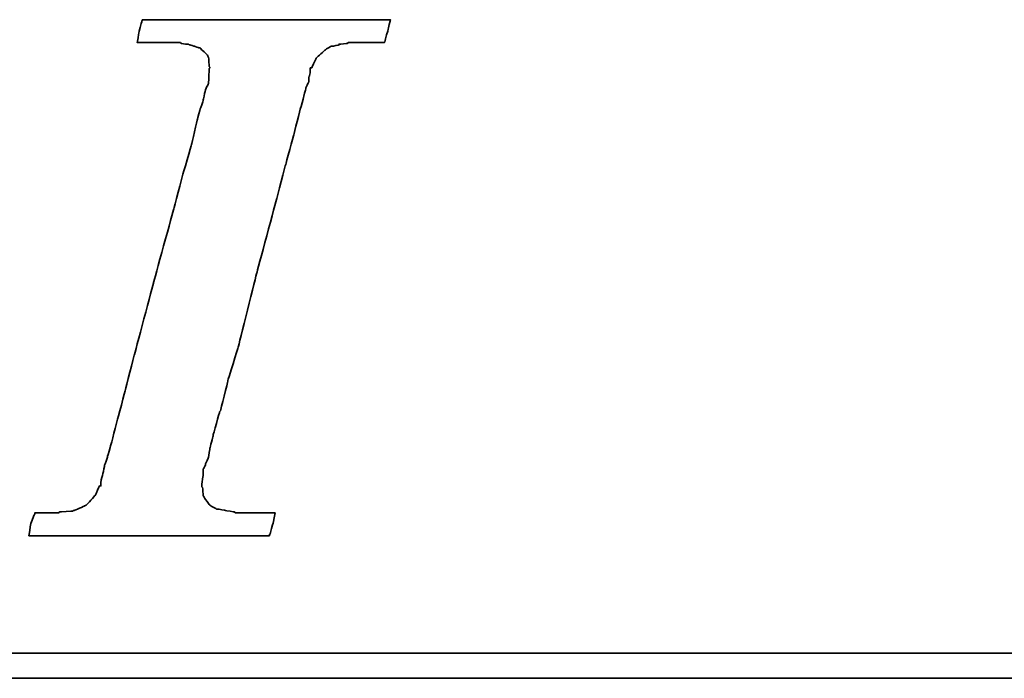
# Model space of a CAD drawing. Header units: millimetres. Extents: x -24 to 264, y 297 to 404.
# Tile 31 of 48: x 201.87 to 205.23, y 330.88 to 333.12. Entities that reach past the tile are written whole.
import ezdxf

# ---------------------------------------------------------------- set-up
doc = ezdxf.new("R2010")
doc.units = ezdxf.units.MM
doc.layers.add('DIM', color=4, linetype='Continuous')
doc.layers.add('layer 1', color=7, linetype='Continuous')

# ---------------------------------------------------------------- blocks, each defined once
blk = doc.blocks.new('TBI MOTION logo(完整正式版)')
at = {"layer": 'layer 1', "color": 22, "lineweight": 35}
for points, knots in [([(-40.59125, -7.94375), (-40.59125, -7.94375), (-40.97375, -7.94375), (-40.97375, -7.94375), (-40.97375, -7.94375), (-40.97375, -7.94375), (-41.38125, -7.94375), (-41.38125, -7.94375), (-41.38125, -7.94375), (-41.38125, -7.94375), (-41.54875, -7.94375), (-41.54875, -7.94375), (-41.54875, -7.94375), (-41.54875, -7.94375), (-41.59875, -7.94375), (-41.59875, -7.94375), (-41.59875, -7.94375), (-41.59875, -7.94375), (-41.88375, -7.94375), (-41.88375, -7.94375), (-41.88375, -7.94375), (-41.88375, -7.94375), (-41.90875, -7.91875), (-41.90875, -7.91875), (-41.90875, -7.91875), (-41.90875, -7.91875), (-42.19875, -7.87125), (-42.19875, -7.87125), (-42.19875, -7.87125), (-42.19875, -7.87125), (-42.43875, -7.82375), (-42.43875, -7.82375), (-42.43875, -7.82375), (-42.43875, -7.82375), (-42.45875, -7.82375), (-42.45875, -7.82375), (-42.45875, -7.82375), (-42.45875, -7.82375), (-42.48625, -7.82375), (-42.48625, -7.82375), (-42.48625, -7.82375), (-42.48625, -7.82375), (-42.67625, -7.72375), (-42.67625, -7.72375), (-42.67625, -7.72375), (-42.67625, -7.72375), (-42.70125, -7.70375), (-42.70125, -7.70375), (-42.70125, -7.70375), (-42.70125, -7.70375), (-42.72375, -7.67875), (-42.72375, -7.67875), (-42.72375, -7.67875), (-42.72375, -7.67875), (-42.86875, -7.48875), (-42.86875, -7.48875), (-42.86875, -7.48875), (-42.86875, -7.48875), (-42.89375, -7.43875), (-42.89375, -7.43875), (-42.89375, -7.43875), (-42.89375, -7.43875), (-42.91875, -7.38875), (-42.91875, -7.38875), (-42.91875, -7.38875), (-42.91875, -7.38875), (-42.93875, -7.12875), (-42.93875, -7.12875), (-42.93875, -7.12875), (-42.93875, -7.12875), (-42.96375, -7.10375), (-42.96375, -7.10375), (-42.96375, -7.10375), (-42.96375, -7.10375), (-42.96375, -7.05375), (-42.96375, -7.05375), (-42.96375, -7.05375), (-42.96375, -7.05375), (-42.96375, -7.00875), (-42.96375, -7.00875), (-42.96375, -7.00875), (-42.96375, -7.00875), (-42.91875, -6.69625), (-42.91875, -6.69625), (-42.91875, -6.69625), (-42.91875, -6.69625), (-42.91875, -6.62375), (-42.91875, -6.62375), (-42.91875, -6.62375), (-42.91875, -6.62375), (-42.91875, -6.59625), (-42.91875, -6.59625), (-42.91875, -6.59625), (-42.91875, -6.59625), (-42.91875, -6.57375), (-42.91875, -6.57375), (-42.91875, -6.57375), (-42.91875, -6.57375), (-42.91875, -6.52875), (-42.91875, -6.52875), (-42.91875, -6.52875), (-42.91875, -6.52875), (-42.89375, -6.50375), (-42.89375, -6.50375), (-42.89375, -6.50375), (-42.89375, -6.50375), (-42.84375, -6.38375), (-42.84375, -6.38375), (-42.84375, -6.38375), (-42.84375, -6.38375), (-42.84375, -6.35875), (-42.84375, -6.35875), (-42.84375, -6.35875), (-42.84375, -6.35875), (-42.74625, -6.14375), (-42.74625, -6.14375), (-42.74625, -6.14375), (-42.74625, -6.14375), (-42.70125, -5.85375), (-42.70125, -5.85375), (-42.70125, -5.85375), (-42.70125, -5.85375), (-42.60375, -5.47125), (-42.60375, -5.47125), (-42.60375, -5.47125), (-42.60375, -5.47125), (-42.60375, -5.44875), (-42.60375, -5.44875), (-42.60375, -5.44875), (-42.60375, -5.44875), (-42.38875, -4.67875), (-42.38875, -4.67875), (-42.38875, -4.67875), (-42.38875, -4.67875), (-42.36375, -4.65375), (-42.36375, -4.65375), (-42.36375, -4.65375), (-42.36375, -4.65375), (-42.12375, -3.69625), (-42.12375, -3.69625), (-42.12375, -3.69625), (-42.12375, -3.69625), (-42.12375, -3.67374), (-42.12375, -3.67374), (-42.12375, -3.67374), (-42.12375, -3.67374), (-41.78875, -2.59374), (-41.78875, -2.59374), (-41.78875, -2.59374), (-41.78875, -2.59374), (-41.18875, -0.19375), (-41.18875, -0.19375), (-41.18875, -0.19375), (-41.18875, -0.19375), (-40.54375, 2.20624), (-40.54375, 2.20624), (-40.54375, 2.20624), (-40.54375, 2.20624), (-40.25375, 3.30875), (-40.25375, 3.30875), (-40.25375, 3.30875), (-40.25375, 3.30875), (-39.98875, 4.27125), (-39.98875, 4.27125), (-39.98875, 4.27125), (-39.98875, 4.27125), (-39.77375, 5.13125), (-39.77375, 5.13125), (-39.77375, 5.13125), (-39.77375, 5.13125), (-39.67875, 5.47125), (-39.67875, 5.47125), (-39.67875, 5.47125), (-39.67875, 5.47125), (-39.60375, 5.75625), (-39.60375, 5.75625), (-39.60375, 5.75625), (-39.60375, 5.75625), (-39.60375, 5.78125), (-39.60375, 5.78125), (-39.60375, 5.78125), (-39.60375, 5.78125), (-39.50875, 5.97125), (-39.50875, 5.97125), (-39.50875, 5.97125), (-39.50875, 5.97125), (-39.50875, 6.13875), (-39.50875, 6.13875), (-39.50875, 6.13875), (-39.50875, 6.13875), (-39.48625, 6.16625), (-39.48625, 6.16625), (-39.48625, 6.16625), (-39.48625, 6.16625), (-39.46125, 6.28625), (-39.46125, 6.28625), (-39.46125, 6.28625), (-39.46125, 6.28625), (-39.46125, 6.42625), (-39.46125, 6.42625), (-39.46125, 6.42625), (-39.46125, 6.42625), (-39.41375, 6.42625), (-39.41375, 6.42625), (-39.41375, 6.42625), (-39.41375, 6.42625), (-39.29375, 6.69125), (-39.29375, 6.69125), (-39.29375, 6.69125), (-39.29375, 6.69125), (-39.26875, 6.74125), (-39.26875, 6.74125), (-39.26875, 6.74125), (-39.26875, 6.74125), (-39.24375, 6.76625), (-39.24375, 6.76625), (-39.24375, 6.76625), (-39.24375, 6.76625), (-38.98375, 7.00624), (-38.98375, 7.00624), (-38.98375, 7.00624), (-38.98375, 7.00624), (-38.95625, 7.02624), (-38.95625, 7.02624), (-38.95625, 7.02624), (-38.95625, 7.02624), (-38.78875, 7.12624), (-38.78875, 7.12624), (-38.78875, 7.12624), (-38.78875, 7.12624), (-38.76375, 7.12624), (-38.76375, 7.12624), (-38.76375, 7.12624), (-38.76375, 7.12624), (-38.74375, 7.12624), (-38.74375, 7.12624), (-38.74375, 7.12624), (-38.74375, 7.12624), (-38.52875, 7.17125), (-38.52875, 7.17125), (-38.52875, 7.17125), (-38.52875, 7.17125), (-38.52875, 7.19624), (-38.52875, 7.19624), (-38.52875, 7.19624), (-38.52875, 7.19624), (-38.50375, 7.19624), (-38.50375, 7.19624), (-38.50375, 7.19624), (-38.50375, 7.19624), (-38.26125, 7.21875), (-38.26125, 7.21875), (-38.26125, 7.21875), (-38.26125, 7.21875), (-38.23875, 7.24624), (-38.23875, 7.24624), (-38.23875, 7.24624), (-38.23875, 7.24624), (-38.21625, 7.24624), (-38.21625, 7.24624), (-38.21625, 7.24624), (-38.21625, 7.24624), (-38.18875, 7.24624), (-38.18875, 7.24624), (-38.18875, 7.24624), (-38.18875, 7.24624), (-37.90375, 7.24624), (-37.90375, 7.24624), (-37.90375, 7.24624), (-37.90375, 7.24624), (-37.85375, 7.24624), (-37.85375, 7.24624), (-37.85375, 7.24624), (-37.85375, 7.24624), (-37.75875, 7.24624), (-37.75875, 7.24624), (-37.75875, 7.24624), (-37.75875, 7.24624), (-37.42375, 7.24624), (-37.42375, 7.24624), (-37.42375, 7.24624), (-37.42375, 7.24624), (-37.08875, 7.24624), (-37.08875, 7.24624), (-37.08875, 7.24624), (-37.08875, 7.24624), (-37.06375, 7.24624), (-37.06375, 7.24624), (-37.06375, 7.24624), (-37.06375, 7.24624), (-37.06375, 7.26624), (-37.06375, 7.26624), (-37.06375, 7.26624), (-37.06375, 7.26624), (-37.03875, 7.29125), (-37.03875, 7.29125), (-37.03875, 7.29125), (-37.03875, 7.29125), (-37.03875, 7.31625), (-37.03875, 7.31625), (-37.03875, 7.31625), (-37.03875, 7.31625), (-36.94125, 7.67625), (-36.94125, 7.67625), (-36.94125, 7.67625), (-36.94125, 7.67625), (-36.86875, 7.98625), (-36.86875, 7.98625), (-36.86875, 7.98625), (-36.86875, 7.98625), (-36.98875, 7.98625), (-36.98875, 7.98625), (-36.98875, 7.98625), (-36.98875, 7.98625), (-37.42375, 7.98625), (-37.42375, 7.98625), (-37.42375, 7.98625), (-37.42375, 7.98625), (-37.94875, 7.98625), (-37.94875, 7.98625), (-37.94875, 7.98625), (-37.94875, 7.98625), (-38.57375, 7.98625), (-38.57375, 7.98625), (-38.57375, 7.98625), (-38.57375, 7.98625), (-39.29375, 7.98625), (-39.29375, 7.98625), (-39.29375, 7.98625), (-39.29375, 7.98625), (-40.82875, 7.98625), (-40.82875, 7.98625), (-40.82875, 7.98625), (-40.82875, 7.98625), (-42.36375, 7.98625), (-42.36375, 7.98625), (-42.36375, 7.98625), (-42.36375, 7.98625), (-43.08375, 7.98625), (-43.08375, 7.98625), (-43.08375, 7.98625), (-43.08375, 7.98625), (-43.70875, 7.98625), (-43.70875, 7.98625), (-43.70875, 7.98625), (-43.70875, 7.98625), (-44.23375, 7.98625), (-44.23375, 7.98625), (-44.23375, 7.98625), (-44.23375, 7.98625), (-44.66875, 7.98625), (-44.66875, 7.98625), (-44.66875, 7.98625), (-44.66875, 7.98625), (-44.88375, 7.98625), (-44.88375, 7.98625), (-44.88375, 7.98625), (-44.88375, 7.98625), (-44.90875, 7.94125), (-44.90875, 7.94125), (-44.90875, 7.94125), (-44.90875, 7.94125), (-44.90875, 7.91625), (-44.90875, 7.91625), (-44.90875, 7.91625), (-44.90875, 7.91625), (-45.00375, 7.55625), (-45.00375, 7.55625), (-45.00375, 7.55625), (-45.00375, 7.55625), (-45.05375, 7.24624), (-45.05375, 7.24624), (-45.05375, 7.24624), (-45.05375, 7.24624), (-44.61875, 7.24624), (-44.61875, 7.24624), (-44.61875, 7.24624), (-44.61875, 7.24624), (-44.11375, 7.24624), (-44.11375, 7.24624), (-44.11375, 7.24624), (-44.11375, 7.24624), (-43.99375, 7.24624), (-43.99375, 7.24624), (-43.99375, 7.24624), (-43.99375, 7.24624), (-43.94625, 7.24624), (-43.94625, 7.24624), (-43.94625, 7.24624), (-43.94625, 7.24624), (-43.92374, 7.24624), (-43.92374, 7.24624), (-43.92374, 7.24624), (-43.92374, 7.24624), (-43.65875, 7.24624), (-43.65875, 7.24624), (-43.65875, 7.24624), (-43.65875, 7.24624), (-43.63875, 7.21875), (-43.63875, 7.21875), (-43.63875, 7.21875), (-43.63875, 7.21875), (-43.46875, 7.19624), (-43.46875, 7.19624), (-43.46875, 7.19624), (-43.46875, 7.19624), (-43.39875, 7.19624), (-43.39875, 7.19624), (-43.39875, 7.19624), (-43.39875, 7.19624), (-43.37125, 7.17125), (-43.37125, 7.17125), (-43.37125, 7.17125), (-43.37125, 7.17125), (-43.34875, 7.17125), (-43.34875, 7.17125), (-43.34875, 7.17125), (-43.34875, 7.17125), (-43.20375, 7.12624), (-43.20375, 7.12624), (-43.20375, 7.12624), (-43.20375, 7.12624), (-43.05875, 7.07624), (-43.05875, 7.07624), (-43.05875, 7.07624), (-43.05875, 7.07624), (-43.01375, 7.07624), (-43.01375, 7.07624), (-43.01375, 7.07624), (-43.01375, 7.07624), (-42.98875, 7.02624), (-42.98875, 7.02624), (-42.98875, 7.02624), (-42.98875, 7.02624), (-42.79875, 6.86125), (-42.79875, 6.86125), (-42.79875, 6.86125), (-42.79875, 6.86125), (-42.77375, 6.81125), (-42.77375, 6.81125), (-42.77375, 6.81125), (-42.77375, 6.81125), (-42.74625, 6.76625), (-42.74625, 6.76625), (-42.74625, 6.76625), (-42.74625, 6.76625), (-42.72375, 6.47625), (-42.72375, 6.47625), (-42.72375, 6.47625), (-42.72375, 6.47625), (-42.70125, 6.45124), (-42.70125, 6.45124), (-42.70125, 6.45124), (-42.70125, 6.45124), (-42.70125, 6.42625), (-42.70125, 6.42625), (-42.70125, 6.42625), (-42.70125, 6.42625), (-42.72375, 6.40625), (-42.72375, 6.40625), (-42.72375, 6.40625), (-42.72375, 6.40625), (-42.74625, 5.97125), (-42.74625, 5.97125), (-42.74625, 5.97125), (-42.74625, 5.97125), (-42.74625, 5.94625), (-42.74625, 5.94625), (-42.74625, 5.94625), (-42.74625, 5.94625), (-42.74625, 5.92625), (-42.74625, 5.92625), (-42.74625, 5.92625), (-42.74625, 5.92625), (-42.77375, 5.87625), (-42.77375, 5.87625), (-42.77375, 5.87625), (-42.77375, 5.87625), (-42.81875, 5.80625), (-42.81875, 5.80625), (-42.81875, 5.80625), (-42.81875, 5.80625), (-42.86875, 5.63625), (-42.86875, 5.63625), (-42.86875, 5.63625), (-42.86875, 5.63625), (-42.91875, 5.39625), (-42.91875, 5.39625), (-42.91875, 5.39625), (-42.91875, 5.39625), (-42.91875, 5.37124), (-42.91875, 5.37124), (-42.91875, 5.37124), (-42.91875, 5.37124), (-43.01375, 5.10874), (-43.01375, 5.10874), (-43.01375, 5.10874), (-43.01375, 5.10874), (-43.10875, 4.77124), (-43.10875, 4.77124), (-43.10875, 4.77124), (-43.10875, 4.77124), (-43.29875, 3.95625), (-43.29875, 3.95625), (-43.29875, 3.95625), (-43.29875, 3.95625), (-43.58875, 2.95125), (-43.58875, 2.95125), (-43.58875, 2.95125), (-43.58875, 2.95125), (-43.87375, 1.87125), (-43.87375, 1.87125), (-43.87375, 1.87125), (-43.87375, 1.87125), (-44.52625, -0.50374), (-44.52625, -0.50374), (-44.52625, -0.50374), (-44.52625, -0.50374), (-45.14875, -2.85375), (-45.14875, -2.85375), (-45.14875, -2.85375), (-45.14875, -2.85375), (-45.43375, -3.95875), (-45.43375, -3.95875), (-45.43375, -3.95875), (-45.43375, -3.95875), (-45.69875, -4.96875), (-45.69875, -4.96875), (-45.69875, -4.96875), (-45.69875, -4.96875), (-45.91375, -5.78375), (-45.91375, -5.78375), (-45.91375, -5.78375), (-45.91375, -5.78375), (-46.01375, -6.11875), (-46.01375, -6.11875), (-46.01375, -6.11875), (-46.01375, -6.11875), (-46.01375, -6.14375), (-46.01375, -6.14375), (-46.01375, -6.14375), (-46.01375, -6.14375), (-46.10875, -6.40875), (-46.10875, -6.40875), (-46.10875, -6.40875), (-46.10875, -6.40875), (-46.15375, -6.64875), (-46.15375, -6.64875), (-46.15375, -6.64875), (-46.15375, -6.64875), (-46.20375, -6.83875), (-46.20375, -6.83875), (-46.20375, -6.83875), (-46.20375, -6.83875), (-46.22875, -6.93375), (-46.22875, -6.93375), (-46.22875, -6.93375), (-46.22875, -6.93375), (-46.22875, -7.07875), (-46.22875, -7.07875), (-46.22875, -7.07875), (-46.22875, -7.07875), (-46.27375, -7.07875), (-46.27375, -7.07875), (-46.27375, -7.07875), (-46.27375, -7.07875), (-46.39375, -7.34375), (-46.39375, -7.34375), (-46.39375, -7.34375), (-46.39375, -7.34375), (-46.39375, -7.36875), (-46.39375, -7.36875), (-46.39375, -7.36875), (-46.39375, -7.36875), (-46.42125, -7.38875), (-46.42125, -7.38875), (-46.42125, -7.38875), (-46.42125, -7.38875), (-46.68375, -7.67875), (-46.68375, -7.67875), (-46.68375, -7.67875), (-46.68375, -7.67875), (-46.70875, -7.70375), (-46.70875, -7.70375), (-46.70875, -7.70375), (-46.70875, -7.70375), (-46.75375, -7.72375), (-46.75375, -7.72375), (-46.75375, -7.72375), (-46.75375, -7.72375), (-47.08875, -7.87125), (-47.08875, -7.87125), (-47.08875, -7.87125), (-47.08875, -7.87125), (-47.11625, -7.87125), (-47.11625, -7.87125), (-47.11625, -7.87125), (-47.11625, -7.87125), (-47.13875, -7.89375), (-47.13875, -7.89375), (-47.13875, -7.89375), (-47.13875, -7.89375), (-47.56875, -7.91875), (-47.56875, -7.91875), (-47.56875, -7.91875), (-47.56875, -7.91875), (-47.59625, -7.94375), (-47.59625, -7.94375), (-47.59625, -7.94375), (-47.59625, -7.94375), (-47.64375, -7.94375), (-47.64375, -7.94375), (-47.64375, -7.94375), (-47.64375, -7.94375), (-47.73625, -7.94375), (-47.73625, -7.94375), (-47.73625, -7.94375), (-47.73625, -7.94375), (-48.07375, -7.94375), (-48.07375, -7.94375), (-48.07375, -7.94375), (-48.07375, -7.94375), (-48.36125, -7.94375), (-48.36125, -7.94375), (-48.36125, -7.94375), (-48.36125, -7.94375), (-48.36125, -7.96625), (-48.36125, -7.96625), (-48.36125, -7.96625), (-48.36125, -7.96625), (-48.36125, -7.99125), (-48.36125, -7.99125), (-48.36125, -7.99125), (-48.36125, -7.99125), (-48.38875, -8.01375), (-48.38875, -8.01375), (-48.38875, -8.01375), (-48.38875, -8.01375), (-48.50875, -8.34875), (-48.50875, -8.34875), (-48.50875, -8.34875), (-48.50875, -8.34875), (-48.55375, -8.68625), (-48.55375, -8.68625), (-48.55375, -8.68625), (-48.55375, -8.68625), (-48.45875, -8.68625), (-48.45875, -8.68625), (-48.45875, -8.68625), (-48.45875, -8.68625), (-48.07375, -8.68625), (-48.07375, -8.68625), (-48.07375, -8.68625), (-48.07375, -8.68625), (-47.52375, -8.68625), (-47.52375, -8.68625), (-47.52375, -8.68625), (-47.52375, -8.68625), (-46.92375, -8.68625), (-46.92375, -8.68625), (-46.92375, -8.68625), (-46.92375, -8.68625), (-46.25375, -8.68625), (-46.25375, -8.68625), (-46.25375, -8.68625), (-46.25375, -8.68625), (-46.20375, -8.68625), (-46.20375, -8.68625), (-46.20375, -8.68625), (-46.20375, -8.68625), (-44.71375, -8.68625), (-44.71375, -8.68625), (-44.71375, -8.68625), (-44.71375, -8.68625), (-43.22875, -8.68625), (-43.22875, -8.68625), (-43.22875, -8.68625), (-43.22875, -8.68625), (-42.55875, -8.68625), (-42.55875, -8.68625), (-42.55875, -8.68625), (-42.55875, -8.68625), (-42.50875, -8.68625), (-42.50875, -8.68625), (-42.50875, -8.68625), (-42.50875, -8.68625), (-41.93375, -8.68625), (-41.93375, -8.68625), (-41.93375, -8.68625), (-41.93375, -8.68625), (-41.38125, -8.68625), (-41.38125, -8.68625), (-41.38125, -8.68625), (-41.38125, -8.68625), (-40.97375, -8.68625), (-40.97375, -8.68625), (-40.97375, -8.68625), (-40.97375, -8.68625), (-40.78125, -8.68625), (-40.78125, -8.68625), (-40.78125, -8.68625), (-40.78125, -8.68625), (-40.78125, -8.63875), (-40.78125, -8.63875), (-40.78125, -8.63875), (-40.78125, -8.63875), (-40.75875, -8.63875), (-40.75875, -8.63875), (-40.75875, -8.63875), (-40.75875, -8.63875), (-40.66375, -8.27875), (-40.66375, -8.27875), (-40.66375, -8.27875), (-40.66375, -8.27875), (-40.59125, -7.94375), (-40.59125, -7.94375)], [0, 0, 0, 0, 0.00558659, 0.00558659, 0.00558659, 0.0055866, 0.01117318, 0.01117318, 0.01117318, 0.01117319, 0.01675978, 0.01675978, 0.01675978, 0.01675979, 0.02234637, 0.02234637, 0.02234637, 0.02234638, 0.02793296, 0.02793296, 0.02793296, 0.02793297, 0.03351955, 0.03351955, 0.03351955, 0.03351956, 0.03910615, 0.03910615, 0.03910615, 0.03910616, 0.04469274, 0.04469274, 0.04469274, 0.04469275, 0.05027933, 0.05027933, 0.05027933, 0.05027934, 0.05586592, 0.05586592, 0.05586592, 0.05586593, 0.06145251, 0.06145251, 0.06145251, 0.06145252, 0.06703911, 0.06703911, 0.06703911, 0.06703912, 0.0726257, 0.0726257, 0.0726257, 0.07262571, 0.07821229, 0.07821229, 0.07821229, 0.0782123, 0.08379888, 0.08379888, 0.08379888, 0.08379889, 0.08938547, 0.08938547, 0.08938547, 0.08938548, 0.09497207, 0.09497207, 0.09497207, 0.09497208, 0.10055866, 0.10055866, 0.10055866, 0.10055867, 0.10614525, 0.10614525, 0.10614525, 0.10614526, 0.11173184, 0.11173184, 0.11173184, 0.11173185, 0.11731844, 0.11731844, 0.11731844, 0.11731845, 0.12290503, 0.12290503, 0.12290503, 0.12290504, 0.12849162, 0.12849162, 0.12849162, 0.12849163, 0.13407821, 0.13407821, 0.13407821, 0.13407822, 0.1396648, 0.1396648, 0.1396648, 0.13966481, 0.1452514, 0.1452514, 0.1452514, 0.14525141, 0.15083799, 0.15083799, 0.15083799, 0.150838, 0.15642458, 0.15642458, 0.15642458, 0.15642459, 0.16201117, 0.16201117, 0.16201117, 0.16201118, 0.16759777, 0.16759777, 0.16759777, 0.16759778, 0.17318436, 0.17318436, 0.17318436, 0.17318437, 0.17877095, 0.17877095, 0.17877095, 0.17877096, 0.18435754, 0.18435754, 0.18435754, 0.18435755, 0.18994413, 0.18994413, 0.18994413, 0.18994414, 0.19553073, 0.19553073, 0.19553073, 0.19553074, 0.20111732, 0.20111732, 0.20111732, 0.20111733, 0.20670391, 0.20670391, 0.20670391, 0.20670392, 0.2122905, 0.2122905, 0.2122905, 0.21229051, 0.21787709, 0.21787709, 0.21787709, 0.2178771, 0.22346369, 0.22346369, 0.22346369, 0.2234637, 0.22905028, 0.22905028, 0.22905028, 0.22905029, 0.23463687, 0.23463687, 0.23463687, 0.23463688, 0.24022346, 0.24022346, 0.24022346, 0.24022347, 0.24581006, 0.24581006, 0.24581006, 0.24581007, 0.25139665, 0.25139665, 0.25139665, 0.25139666, 0.25698324, 0.25698324, 0.25698324, 0.25698325, 0.26256983, 0.26256983, 0.26256983, 0.26256984, 0.26815642, 0.26815642, 0.26815642, 0.26815643, 0.27374302, 0.27374302, 0.27374302, 0.27374303, 0.27932961, 0.27932961, 0.27932961, 0.27932962, 0.2849162, 0.2849162, 0.2849162, 0.28491621, 0.29050279, 0.29050279, 0.29050279, 0.2905028, 0.29608939, 0.29608939, 0.29608939, 0.2960894, 0.30167598, 0.30167598, 0.30167598, 0.30167599, 0.30726257, 0.30726257, 0.30726257, 0.30726258, 0.31284916, 0.31284916, 0.31284916, 0.31284917, 0.31843575, 0.31843575, 0.31843575, 0.31843576, 0.32402235, 0.32402235, 0.32402235, 0.32402236, 0.32960894, 0.32960894, 0.32960894, 0.32960895, 0.33519553, 0.33519553, 0.33519553, 0.33519554, 0.34078212, 0.34078212, 0.34078212, 0.34078213, 0.34636872, 0.34636872, 0.34636872, 0.34636873, 0.35195531, 0.35195531, 0.35195531, 0.35195532, 0.3575419, 0.3575419, 0.3575419, 0.35754191, 0.36312849, 0.36312849, 0.36312849, 0.3631285, 0.36871508, 0.36871508, 0.36871508, 0.36871509, 0.37430168, 0.37430168, 0.37430168, 0.37430169, 0.37988827, 0.37988827, 0.37988827, 0.37988828, 0.38547486, 0.38547486, 0.38547486, 0.38547487, 0.39106145, 0.39106145, 0.39106145, 0.39106146, 0.39664804, 0.39664804, 0.39664804, 0.39664805, 0.40223464, 0.40223464, 0.40223464, 0.40223465, 0.40782123, 0.40782123, 0.40782123, 0.40782124, 0.41340782, 0.41340782, 0.41340782, 0.41340783, 0.41899441, 0.41899441, 0.41899441, 0.41899442, 0.42458101, 0.42458101, 0.42458101, 0.42458102, 0.4301676, 0.4301676, 0.4301676, 0.43016761, 0.43575419, 0.43575419, 0.43575419, 0.4357542, 0.44134078, 0.44134078, 0.44134078, 0.44134079, 0.44692737, 0.44692737, 0.44692737, 0.44692738, 0.45251397, 0.45251397, 0.45251397, 0.45251398, 0.45810056, 0.45810056, 0.45810056, 0.45810057, 0.46368715, 0.46368715, 0.46368715, 0.46368716, 0.46927374, 0.46927374, 0.46927374, 0.46927375, 0.47486034, 0.47486034, 0.47486034, 0.47486035, 0.48044693, 0.48044693, 0.48044693, 0.48044694, 0.48603352, 0.48603352, 0.48603352, 0.48603353, 0.49162011, 0.49162011, 0.49162011, 0.49162012, 0.4972067, 0.4972067, 0.4972067, 0.49720671, 0.5027933, 0.5027933, 0.5027933, 0.50279331, 0.50837989, 0.50837989, 0.50837989, 0.5083799, 0.51396648, 0.51396648, 0.51396648, 0.51396649, 0.51955307, 0.51955307, 0.51955307, 0.51955308, 0.52513966, 0.52513966, 0.52513966, 0.52513967, 0.53072626, 0.53072626, 0.53072626, 0.53072627, 0.53631285, 0.53631285, 0.53631285, 0.53631286, 0.54189944, 0.54189944, 0.54189944, 0.54189945, 0.54748603, 0.54748603, 0.54748603, 0.54748604, 0.55307263, 0.55307263, 0.55307263, 0.55307264, 0.55865922, 0.55865922, 0.55865922, 0.55865923, 0.56424581, 0.56424581, 0.56424581, 0.56424582, 0.5698324, 0.5698324, 0.5698324, 0.56983241, 0.57541899, 0.57541899, 0.57541899, 0.575419, 0.58100559, 0.58100559, 0.58100559, 0.5810056, 0.58659218, 0.58659218, 0.58659218, 0.58659219, 0.59217877, 0.59217877, 0.59217877, 0.59217878, 0.59776536, 0.59776536, 0.59776536, 0.59776537, 0.60335196, 0.60335196, 0.60335196, 0.60335197, 0.60893855, 0.60893855, 0.60893855, 0.60893856, 0.61452514, 0.61452514, 0.61452514, 0.61452515, 0.62011173, 0.62011173, 0.62011173, 0.62011174, 0.62569832, 0.62569832, 0.62569832, 0.62569833, 0.63128492, 0.63128492, 0.63128492, 0.63128493, 0.63687151, 0.63687151, 0.63687151, 0.63687152, 0.6424581, 0.6424581, 0.6424581, 0.64245811, 0.64804469, 0.64804469, 0.64804469, 0.6480447, 0.65363128, 0.65363128, 0.65363128, 0.65363129, 0.65921788, 0.65921788, 0.65921788, 0.65921789, 0.66480447, 0.66480447, 0.66480447, 0.66480448, 0.67039106, 0.67039106, 0.67039106, 0.67039107, 0.67597765, 0.67597765, 0.67597765, 0.67597766, 0.68156425, 0.68156425, 0.68156425, 0.68156426, 0.68715084, 0.68715084, 0.68715084, 0.68715085, 0.69273743, 0.69273743, 0.69273743, 0.69273744, 0.69832402, 0.69832402, 0.69832402, 0.69832403, 0.70391061, 0.70391061, 0.70391061, 0.70391062, 0.70949721, 0.70949721, 0.70949721, 0.70949722, 0.7150838, 0.7150838, 0.7150838, 0.71508381, 0.72067039, 0.72067039, 0.72067039, 0.7206704, 0.72625698, 0.72625698, 0.72625698, 0.72625699, 0.73184358, 0.73184358, 0.73184358, 0.73184359, 0.73743017, 0.73743017, 0.73743017, 0.73743018, 0.74301676, 0.74301676, 0.74301676, 0.74301677, 0.74860335, 0.74860335, 0.74860335, 0.74860336, 0.75418994, 0.75418994, 0.75418994, 0.75418995, 0.75977654, 0.75977654, 0.75977654, 0.75977655, 0.76536313, 0.76536313, 0.76536313, 0.76536314, 0.77094972, 0.77094972, 0.77094972, 0.77094973, 0.77653631, 0.77653631, 0.77653631, 0.77653632, 0.78212291, 0.78212291, 0.78212291, 0.78212292, 0.7877095, 0.7877095, 0.7877095, 0.78770951, 0.79329609, 0.79329609, 0.79329609, 0.7932961, 0.79888268, 0.79888268, 0.79888268, 0.79888269, 0.80446927, 0.80446927, 0.80446927, 0.80446928, 0.81005587, 0.81005587, 0.81005587, 0.81005588, 0.81564246, 0.81564246, 0.81564246, 0.81564247, 0.82122905, 0.82122905, 0.82122905, 0.82122906, 0.82681564, 0.82681564, 0.82681564, 0.82681565, 0.83240223, 0.83240223, 0.83240223, 0.83240224, 0.83798883, 0.83798883, 0.83798883, 0.83798884, 0.84357542, 0.84357542, 0.84357542, 0.84357543, 0.84916201, 0.84916201, 0.84916201, 0.84916202, 0.8547486, 0.8547486, 0.8547486, 0.85474861, 0.8603352, 0.8603352, 0.8603352, 0.86033521, 0.86592179, 0.86592179, 0.86592179, 0.8659218, 0.87150838, 0.87150838, 0.87150838, 0.87150839, 0.87709497, 0.87709497, 0.87709497, 0.87709498, 0.88268156, 0.88268156, 0.88268156, 0.88268157, 0.88826816, 0.88826816, 0.88826816, 0.88826817, 0.89385475, 0.89385475, 0.89385475, 0.89385476, 0.89944134, 0.89944134, 0.89944134, 0.89944135, 0.90502793, 0.90502793, 0.90502793, 0.90502794, 0.91061453, 0.91061453, 0.91061453, 0.91061454, 0.91620112, 0.91620112, 0.91620112, 0.91620113, 0.92178771, 0.92178771, 0.92178771, 0.92178772, 0.9273743, 0.9273743, 0.9273743, 0.92737431, 0.93296089, 0.93296089, 0.93296089, 0.9329609, 0.93854749, 0.93854749, 0.93854749, 0.9385475, 0.94413408, 0.94413408, 0.94413408, 0.94413409, 0.94972067, 0.94972067, 0.94972067, 0.94972068, 0.95530726, 0.95530726, 0.95530726, 0.95530727, 0.96089385, 0.96089385, 0.96089385, 0.96089386, 0.96648045, 0.96648045, 0.96648045, 0.96648046, 0.97206704, 0.97206704, 0.97206704, 0.97206705, 0.97765363, 0.97765363, 0.97765363, 0.97765364, 0.98324022, 0.98324022, 0.98324022, 0.98324023, 0.98882682, 0.98882682, 0.98882682, 0.98882683, 0.99441341, 0.99441341, 0.99441341, 0.99441342, 1, 1, 1, 1]), ([(75.90875, -9.47875), (75.90875, -9.47875), (75.90875, -12.28625), (75.90875, -12.28625), (75.90875, -12.28625), (75.90875, -12.28625), (75.90875, -12.47875), (75.90875, -12.47875), (75.90875, -12.47875), (75.90875, -12.47875), (75.71625, -12.47875), (75.71625, -12.47875), (75.71625, -12.47875), (75.71625, -12.47875), (-88.32875, -12.47875), (-88.32875, -12.47875), (-88.32875, -12.47875), (-88.32875, -12.47875), (-88.32875, -13.29375), (-88.32875, -13.29375), (-88.32875, -13.29375), (-88.32875, -13.29375), (82.89125, -13.29375), (82.89125, -13.29375), (82.89125, -13.29375), (82.89125, -13.29375), (75.90875, -9.47875), (75.90875, -9.47875)], [0, 0, 0, 0, 0.14285714, 0.14285714, 0.14285714, 0.14285715, 0.28571429, 0.28571429, 0.28571429, 0.2857143, 0.42857143, 0.42857143, 0.42857143, 0.42857144, 0.57142857, 0.57142857, 0.57142857, 0.57142858, 0.71428571, 0.71428571, 0.71428571, 0.71428572, 0.85714286, 0.85714286, 0.85714286, 0.85714287, 1, 1, 1, 1])]:
    blk.add_open_spline(points, degree=3, knots=knots, dxfattribs=at)

msp = doc.modelspace()

# ---------------------------------------------------------------- block references
at = {"layer": 'DIM', "color": 0, "xscale": 0.1054262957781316, "yscale": 0.1054262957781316, "zscale": 0.1054262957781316}
msp.add_blockref('TBI MOTION logo(完整正式版)', (207.0242, 332.2775), dxfattribs=at)

doc.saveas('drawing.dxf')
